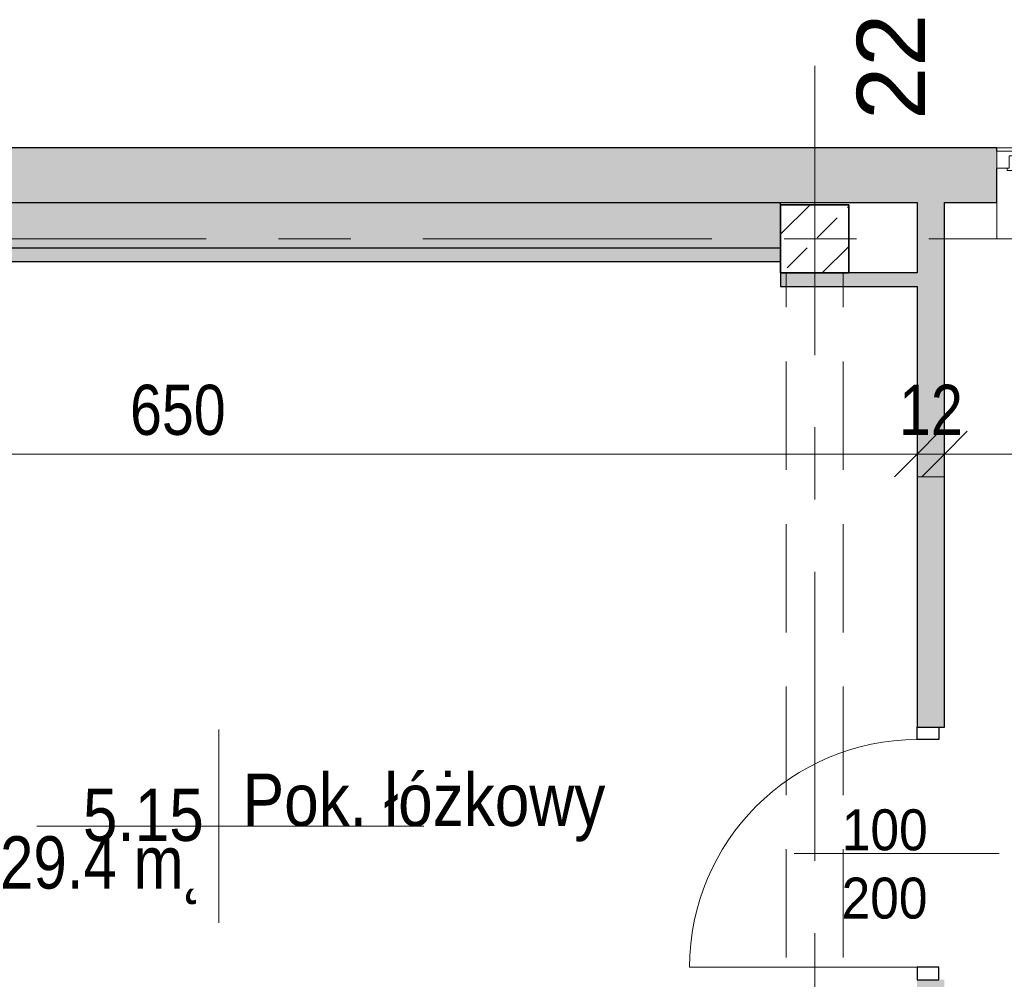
# Model space of a CAD drawing. Header units: centimetres. Extents: x -1743 to 21705, y -8842 to 3590.
# Tile 24 of 45: x -962 to -529, y 2483 to 2905. Entities that reach past the tile are written whole.
import ezdxf

# ---------------------------------------------------------------- set-up
doc = ezdxf.new("R2010")
doc.units = ezdxf.units.CM
doc.linetypes.add('Oś', pattern=[222.25, 127, -31.75, 31.75, -31.75])
doc.linetypes.add('Ukryte', pattern=[71.438, 47.625, -23.813])
for name, color, linetype, lineweight in [('A-ANNO-DIMS', 211, 'Continuous', 13), ('A-ANNO-DIMS-100', 211, 'Continuous', 13), ('A-ANNO-NOTE', 131, 'Continuous', 9), ('A-AREA-IDEN', 2, 'Continuous', 13), ('A-DETL-GENF', 92, 'Continuous', 9), ('A-DETL-HDLN', 90, 'Ukryte', 9), ('A-DETL-MEDM', 33, 'Continuous', 25), ('A-DOOR', 31, 'Continuous', 13), ('A-GLAZ', 151, 'Continuous', 13), ('A-WALL', 113, 'Continuous', 13), ('S-COLS', 52, 'Continuous', 9), ('S-GRID', 1, 'Continuous', 13), ('S-GRID-IDEN', 1, 'Continuous', 13)]:
    doc.layers.add(name, color=color, linetype=linetype, lineweight=lineweight)
doc.styles.add('Arial', font='arial.ttf', dxfattribs={"width": 0.9, "height": 18})
doc.styles.add('Arial Narrow_2', font='ARIALN.TTF', dxfattribs={"height": 22})
doc.styles.add('Arial_1', font='arial.ttf', dxfattribs={"height": 30})
doc.styles.add('Arial_3', font='arial.ttf', dxfattribs={"width": 0.85, "height": 23})
doc.dimstyles.new('Diagonal_1_100__0_1__1', dxfattribs={"dimscale": 30.48, "dimtxt": 22.515481, "dimasz": 0.656168, "dimexe": 0.164042, "dimexo": 0.0625, "dimgap": 0.065617, "dimtad": 1, "dimdec": 1, "dimrnd": 0.1, "dimdsep": 46, "dimtxsty": 'Arial Narrow_2', "dimblk1": 'OBLIQUE', "dimblk2": 'OBLIQUE', "dimsah": 1, "dimcen": 0.09, "dimazin": 0, "dimtfac": 1, "dimtdec": 4, "dimtix": 1, "dimtmove": 0, "dimatfit": 3, "dimfxl": 0.164042, "dimfxlon": 1, "dimtvp": 1, "dimtolj": 1, "dimtzin": 0, "dimarcsym": 2})

# ---------------------------------------------------------------- blocks, each defined once
blk = doc.blocks.new('M_Concrete-Square-Column - 300 x 300mm-V12-5_piętro III __10_50 m_ - stan istniejący')
at = {"layer": 'S-COLS'}
h = blk.add_hatch(dxfattribs=at)
h.set_pattern_fill('FP_16', color=256, style=0, pattern_type=2)
h.set_pattern_definition([(45, (612.623, -2808.326), (-17.67767, 17.67767), []), (45, (630.3, -2808.326), (-17.67767, 17.67767), [12.5, -6.25])])
h.paths.add_polyline_path([(15, -15), (15, 15), (-15, 15), (-15, -15)], flags=0)
at = {"layer": 'S-COLS', "lineweight": 35}
for p, q in [((15, 15), (-15, 15)), ((-15, 15), (-15, -15)), ((15, -15), (15, 15)), ((-15, -15), (15, -15))]:
    blk.add_line(p, q, dxfattribs=at)
blk = doc.blocks.new('DRZWI 1S - automatyczna etykieta - Drzwi 100-2252139-5_piętro III __10_50 m_ - stan istniejący')
at = {"layer": 'A-DETL-GENF'}
for p, q in [((-55.5, 3.5), (-50, 3.5)), ((-55.5, -6), (-55.5, 3.5)), ((-50, 3.5), (-50, -6)), ((50, 3.5), (55.5, 3.5)), ((50, -6), (50, 3.5)), ((55.5, 3.5), (55.5, -6)), ((-50, -6), (-55.5, -6)), ((55.5, -6), (50, -6))]:
    blk.add_line(p, q, dxfattribs=at)
at = {"layer": 'A-DETL-MEDM'}
for p, q in [((-55.5, -6), (-55.5, 3.5)), ((-55.5, 3.5), (-50, 3.5)), ((-50, 3.5), (-50, -6)), ((50, 3.5), (50, -6)), ((55.5, 3.5), (50, 3.5)), ((55.5, -6), (55.5, 3.5)), ((-50, -6), (-55.5, -6)), ((50, -6), (55.5, -6))]:
    blk.add_line(p, q, dxfattribs=at)
at = {"layer": 'A-DOOR'}
blk.add_line((50, -6), (50, -106), dxfattribs=at)
blk.add_arc((50, -6), 100, 180, 270, dxfattribs=at)
blk = doc.blocks.new('Okno - automatyczna etykieta - 200x165 _nietypowy podział_-2208530-5_piętro III __10_50 m_ - stan istniejący')
at = {"layer": 'A-GLAZ'}
for p, q in [((-92.5, 10.5), (-100, 10.5)), ((-100, 10.5), (-100, 3)), ((-100, 10.5), (100, 10.5)), ((-92.5, 8.5), (-92.5, 10.5)), ((92.5, 10.5), (-92.5, 10.5)), ((100, 10.5), (92.5, 10.5)), ((92.5, 10.5), (92.5, 8.5)), ((100, 3), (100, 10.5)), ((-87, 8.5), (-94.5, 8.5)), ((-94.5, 8.5), (-94.5, 3)), ((-94.5, 3), (-94.5, 8.5)), ((-94.5, 8.5), (-92.5, 8.5)), ((88, 5.75), (-88, 5.75)), ((-88, 5.75), (-88, 4.75)), ((-88, 4.75), (-88, 5.75)), ((-88, 5.75), (-87, 5.75)), ((-88, 4.75), (88, 4.75)), ((-87, 4.75), (-88, 4.75)), ((-87, 5.75), (-87, 8.5)), ((87, 8.5), (-87, 8.5)), ((-87, 2), (-87, 4.75)), ((94.5, 8.5), (87, 8.5)), ((87, 8.5), (87, 5.75)), ((87, 5.75), (88, 5.75)), ((87, 4.75), (87, 2)), ((88, 4.75), (87, 4.75)), ((88, 4.75), (88, 5.75)), ((88, 5.75), (88, 4.75)), ((92.5, 8.5), (94.5, 8.5)), ((94.5, 3), (94.5, 8.5)), ((94.5, 8.5), (94.5, 3)), ((-100, 3), (-94.5, 3)), ((-94.5, 3), (-95.5, 3)), ((-95.5, 3), (-95.5, 2)), ((-95.5, 2), (-87, 2)), ((87, 2), (-87, 2)), ((87, 2), (95.5, 2)), ((95.5, 3), (94.5, 3)), ((94.5, 3), (100, 3)), ((95.5, 2), (95.5, 3)), ((-100, -26), (-100, -12)), ((100, -12), (100, -26)), ((-100, -28), (-100, -26)), ((-100, -28), (100, -28)), ((100, -26), (100, -28))]:
    blk.add_line(p, q, dxfattribs=at)
blk = doc.blocks.new('METKA_POMIESZCZENIA2 - Rozbudowana - bez ramki-2396678-5_piętro III __10_50 m_ - stan istniejący')
at = {"layer": 'A-AREA-IDEN'}
for p, q in [((0, 0.425), (0, 0)), ((0.0976, 0), (-0.8, 0)), ((-0.8, 0), (0.9, 0)), ((0, 0), (0, -0.425))]:
    blk.add_line(p, q, dxfattribs=at)
blk = doc.blocks.new('DIMBLOCK262-5_piętro III __10_50 m_ - stan istniejący')
at = {"layer": 'A-ANNO-DIMS-100'}
for p, q in [((-1217.62, 2713.76), (-1207.62, 2723.76)), ((-567.62, 2713.76), (-557.62, 2723.76)), ((-1217.62, 2718.76), (-1217.62, 2708.76)), ((-1217.62, 2713.76), (-1217.62, 2718.76)), ((-567.62, 2718.76), (-567.62, 2708.76)), ((-567.62, 2713.76), (-567.62, 2718.76)), ((-1217.62, 2713.76), (-1227.62, 2703.76)), ((-1217.62, 2713.76), (-567.62, 2713.76)), ((-567.62, 2713.76), (-577.62, 2703.76))]:
    blk.add_line(p, q, dxfattribs=at)
at = {"layer": 'A-ANNO-DIMS-100', "color": 0, "insert": (-913.53, 2744.2), "char_height": 22, "width": 50.1774, "attachment_point": 1, "line_spacing_factor": 0.974696, "style": 'Arial Narrow_2'}
blk.add_mtext('650', dxfattribs=at)
blk = doc.blocks.new('_Oblique')
at = {"color": 0, "linetype": 'ByBlock', "lineweight": -2}
blk.add_line((-0.5, -0.5), (0.5, 0.5), dxfattribs=at)
blk = doc.blocks.new('DIMBLOCK263-5_piętro III __10_50 m_ - stan istniejący')
at = {"layer": 'A-ANNO-DIMS-100'}
for p, q in [((-567.62, 2713.76), (-557.62, 2723.76)), ((-555.62, 2713.76), (-545.62, 2723.76)), ((-567.62, 2718.76), (-567.62, 2708.76)), ((-567.62, 2713.76), (-567.62, 2718.76)), ((-555.62, 2718.76), (-555.62, 2708.76)), ((-555.62, 2713.76), (-555.62, 2718.76)), ((-567.62, 2713.76), (-577.62, 2703.76)), ((-567.62, 2713.76), (-555.62, 2713.76)), ((-555.62, 2713.76), (-565.62, 2703.76))]:
    blk.add_line(p, q, dxfattribs=at)
at = {"layer": 'A-ANNO-DIMS-100', "color": 0, "insert": (-575.56, 2744.2), "char_height": 22, "width": 33.4516, "attachment_point": 1, "line_spacing_factor": 0.974696, "style": 'Arial Narrow_2'}
blk.add_mtext('12', dxfattribs=at)
blk = doc.blocks.new('DIMBLOCK264-5_piętro III __10_50 m_ - stan istniejący')
at = {"layer": 'A-ANNO-DIMS-100'}
for p, q in [((-555.62, 2713.76), (-545.62, 2723.76)), ((-322.62, 2713.76), (-312.62, 2723.76)), ((-555.62, 2718.76), (-555.62, 2708.76)), ((-555.62, 2713.76), (-555.62, 2718.76)), ((-322.62, 2718.76), (-322.62, 2708.76)), ((-322.62, 2713.76), (-322.62, 2718.76)), ((-555.62, 2713.76), (-565.62, 2703.76)), ((-555.62, 2713.76), (-322.62, 2713.76)), ((-322.62, 2713.76), (-332.62, 2703.76))]:
    blk.add_line(p, q, dxfattribs=at)
at = {"layer": 'A-ANNO-DIMS-100', "color": 0, "insert": (-460.03, 2744.2), "char_height": 22, "width": 50.1774, "attachment_point": 1, "line_spacing_factor": 0.974696, "style": 'Arial Narrow_2'}
blk.add_mtext('233', dxfattribs=at)

msp = doc.modelspace()

# ---------------------------------------------------------------- hatches: boundary and pattern name
at = {"layer": 'A-WALL'}
h = msp.add_hatch(color=9, dxfattribs=at)
h.paths.add_polyline_path([(1227.38, 2824.33), (1227.38, 2848.33), (507.38, 2848.33), (507.38, 2824.33), (1203.38, 2824.33)], flags=0)
h.paths.add_polyline_path([(307.38, 2824.33), (307.38, 2848.33), (267.38, 2848.33), (267.38, 2824.33), (297.38, 2824.33)], flags=0)
h.paths.add_polyline_path([(113.38, 2824.33), (157.38, 2824.33), (157.38, 2848.33), (-182.62, 2848.33), (-182.62, 2824.33), (17.38, 2824.33)], flags=0)
h.paths.add_polyline_path([(-297.62, 2824.33), (-292.62, 2824.33), (-292.62, 2848.33), (-332.62, 2848.33), (-332.62, 2824.33), (-302.62, 2824.33)], flags=0)
h.paths.add_polyline_path([(-555.62, 2824.33), (-532.62, 2824.33), (-532.62, 2848.33), (-1217.62, 2848.33), (-1217.62, 2824.33), (-567.62, 2824.33)], flags=0)
for points in [[(-627.62, 2804.33), (-627.62, 2824.33), (-1197.62, 2824.33), (-1197.62, 2804.33), (-719.16, 2804.33)], [(-627.62, 2798.33), (-627.62, 2804.33), (-1197.62, 2804.33), (-1197.62, 2798.33), (-719.16, 2798.33)], [(-627.62, 2787.33), (-567.62, 2787.33), (-567.62, 2793.33), (-627.62, 2793.33)], [(-555.62, 2593.83), (-555.62, 2703.83), (-567.62, 2703.83), (-567.62, 2593.83), (-558.12, 2593.83)]]:
    msp.add_hatch(color=9, dxfattribs=at).paths.add_polyline_path(points, flags=0)
h = msp.add_hatch(color=9, dxfattribs=at)
h.paths.add_polyline_path([(-555.62, 1833.33), (-555.62, 1952.83), (-567.62, 1952.83), (-567.62, 1833.33)], flags=0)
h.paths.add_polyline_path([(-558.12, 2173.83), (-555.62, 2173.83), (-555.62, 2482.83), (-567.62, 2482.83), (-567.62, 2173.83)], flags=0)
h.paths.add_polyline_path([(-567.62, 2703.83), (-555.62, 2703.83), (-555.62, 2824.33), (-567.62, 2824.33), (-567.62, 2787.33)], flags=0)

# ---------------------------------------------------------------- linework, layer by layer
at = {"layer": 'A-ANNO-NOTE', "lineweight": 13}
msp.add_line((-531.62, 2538.33), (-621.62, 2538.33), dxfattribs=at)
at = {"layer": 'A-DETL-HDLN'}
for p, q in [((-625.12, 420.83), (-625.12, 2793.33)), ((-600.12, 420.83), (-600.12, 2793.33))]:
    msp.add_line(p, q, dxfattribs=at)
at = {"layer": 'A-WALL', "color": 7, "lineweight": 25}
for p, q in [((-532.62, 2848.33), (-1252.62, 2848.33)), ((-532.62, 2846.83), (-532.62, 2848.33)), ((-532.62, 2824.33), (-532.62, 2839.33)), ((-1217.62, 2824.33), (-567.62, 2824.33)), ((-627.62, 2823.33), (-627.62, 2824.33)), ((-567.62, 2824.33), (-567.62, 2793.33)), ((-555.62, 2593.83), (-555.62, 2824.33)), ((-555.62, 2824.33), (-532.62, 2824.33)), ((-1197.62, 2804.33), (-627.62, 2804.33)), ((-1197.62, 2798.33), (-627.62, 2798.33)), ((-627.62, 2793.33), (-627.62, 2787.33)), ((-567.62, 2793.33), (-597.62, 2793.33)), ((-627.62, 2787.33), (-567.62, 2787.33)), ((-567.62, 2787.33), (-567.62, 2593.83)), ((-558.12, 2593.83), (-555.62, 2593.83))]:
    msp.add_line(p, q, dxfattribs=at)
at = {"layer": 'A-WALL'}
for p, q in [((-532.62, 2848.33), (-332.62, 2848.33)), ((-567.62, 2703.83), (-555.62, 2703.83))]:
    msp.add_line(p, q, dxfattribs=at)
at = {"layer": 'S-GRID', "linetype": 'Oś'}
for p, q in [((-612.62, 2884.27), (-612.62, 27.13)), ((1342.46, 2808.33), (-1368.76, 2808.33))]:
    msp.add_line(p, q, dxfattribs=at)

# ---------------------------------------------------------------- block references
at = {"layer": 'A-AREA-IDEN', "xscale": 99.99999999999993, "yscale": 99.99999999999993, "zscale": 99.99999999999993}
msp.add_blockref('METKA_POMIESZCZENIA2 - Rozbudowana - bez ramki-2396678-5_piętro III __10_50 m_ - stan istniejący', (-874.44, 2550.24), dxfattribs=at)
at = {"layer": 'A-DOOR', "rotation": 269.9999999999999}
msp.add_blockref('DRZWI 1S - automatyczna etykieta - Drzwi 100-2252139-5_piętro III __10_50 m_ - stan istniejący', (-561.62, 2538.33), dxfattribs=at)
at = {"layer": 'A-GLAZ'}
msp.add_blockref('Okno - automatyczna etykieta - 200x165 _nietypowy podział_-2208530-5_piętro III __10_50 m_ - stan istniejący', (-432.62, 2836.33), dxfattribs=at)
at = {"layer": 'S-COLS'}
msp.add_blockref('M_Concrete-Square-Column - 300 x 300mm-V12-5_piętro III __10_50 m_ - stan istniejący', (-612.62, 2808.33), dxfattribs=at)

# ---------------------------------------------------------------- texts
at = {"layer": 'A-ANNO-NOTE', "lineweight": 211, "char_height": 18, "width": 38.07, "attachment_point": 5, "line_spacing_factor": 0.936439, "style": 'Arial'}
for s, insert in [('\\pxqc,t6.35,12.7,19.05,25.4,31.75,38.1,44.45,50.8,57.15,63.5,69.85,76.2,82.55,88.9,95.25,101.6,107.95,114.3,120.65,127,133.35,139.7,146.05,152.4,158.75,165.1,171.45,177.8,184.15,190.5,196.85,203.2;{100}', (-581.86, 2548.56)), ('\\pxqc,t6.35,12.7,19.05,25.4,31.75,38.1,44.45,50.8,57.15,63.5,69.85,76.2,82.55,88.9,95.25,101.6,107.95,114.3,120.65,127,133.35,139.7,146.05,152.4,158.75,165.1,171.45,177.8,184.15,190.5,196.85,203.2;{200}', (-581.95, 2518.56))]:
    msp.add_mtext(s, dxfattribs=dict(at, insert=insert))
at = {"layer": 'A-AREA-IDEN', "char_height": 23, "line_spacing_factor": 0.936439, "style": 'Arial_3'}
for s, insert, width, attachment_point in [('\\pxt3.69565,7.3913,11.08696,14.78261,18.47826,22.17391,25.86957,29.56522,33.26087,36.95652,40.65217,44.34783,48.04348,51.73913,55.43478,59.13043,62.82609,66.52174,70.21739,73.91304,77.6087,81.30435,85,88.69565,92.3913,96.08696,99.78261,103.47826,107.17391,110.86957,114.56522,118.26087;{Pok. łóżkowy}', (-864.01, 2543.46), 156.91, 7), ('\\pxqr,t3.69565,7.3913,11.08696,14.78261,18.47826,22.17391,25.86957,29.56522,33.26087,36.95652,40.65217,44.34783,48.04348,51.73913,55.43478,59.13043,62.82609,66.52174,70.21739,73.91304,77.6087,81.30435,85,88.69565,92.3913,96.08696,99.78261,103.47826,107.17391,110.86957,114.56522,118.26087;{5.15}', (-881.1, 2543.46), 52.87, 9), ('\\pxqr,t3.69565,7.3913,11.08696,14.78261,18.47826,22.17391,25.86957,29.56522,33.26087,36.95652,40.65217,44.34783,48.04348,51.73913,55.43478,59.13043,62.82609,66.52174,70.21739,73.91304,77.6087,81.30435,85,88.69565,92.3913,96.08696,99.78261,103.47826,107.17391,110.86957,114.56522,118.26087;{29.4 m˛}', (-881.1, 2545.85), 91.63, 3)]:
    msp.add_mtext(s, dxfattribs=dict(at, insert=insert, width=width, attachment_point=attachment_point))
at = {"layer": 'S-GRID-IDEN', "insert": (-579.12, 2883.93), "char_height": 30, "width": 48.3, "attachment_point": 5, "rotation": 90, "line_spacing_factor": 0.936439, "style": 'Arial_1'}
msp.add_mtext('\\pxqc,t4.23333,8.46667,12.7,16.93333,21.16667,25.4,29.63333,33.86667,38.1,42.33333,46.56667,50.8,55.03333,59.26667,63.5,67.73333,71.96667,76.2,80.43333,84.66667,88.9,93.13333,97.36667,101.6,105.83333,110.06667,114.3,118.53333,122.76667,127,131.23333,135.46667;{22}', dxfattribs=at)

# ---------------------------------------------------------------- dimensions: what is measured, and where the dimension line sits
at = {"layer": 'A-ANNO-DIMS'}
for base, p1, p2, override, picture, middle in [((-567.62, 2713.76), (-1217.62, 2718.76), (-567.62, 2718.76), {"dimpost": '<>', "dimfxl": 650}, 'DIMBLOCK262-5_piętro III __10_50 m_ - stan istniejący', (-892.62, 2726.99)), ((-555.62, 2713.76), (-567.62, 2718.76), (-555.62, 2718.76), {"dimpost": '<>', "dimfxl": 12}, 'DIMBLOCK263-5_piętro III __10_50 m_ - stan istniejący', (-561.62, 2726.81)), ((-322.62, 2713.76), (-555.62, 2718.76), (-322.62, 2718.76), {"dimpost": '<>', "dimfxl": 233}, 'DIMBLOCK264-5_piętro III __10_50 m_ - stan istniejący', (-439.12, 2726.99))]:
    dim = msp.add_linear_dim(base=base, p1=p1, p2=p2, dimstyle='Diagonal_1_100__0_1__1', override=override, dxfattribs=at)
    dim.commit()
    dim.dimension.update_dxf_attribs({"geometry": picture, "text_midpoint": middle})

doc.saveas('drawing.dxf')
